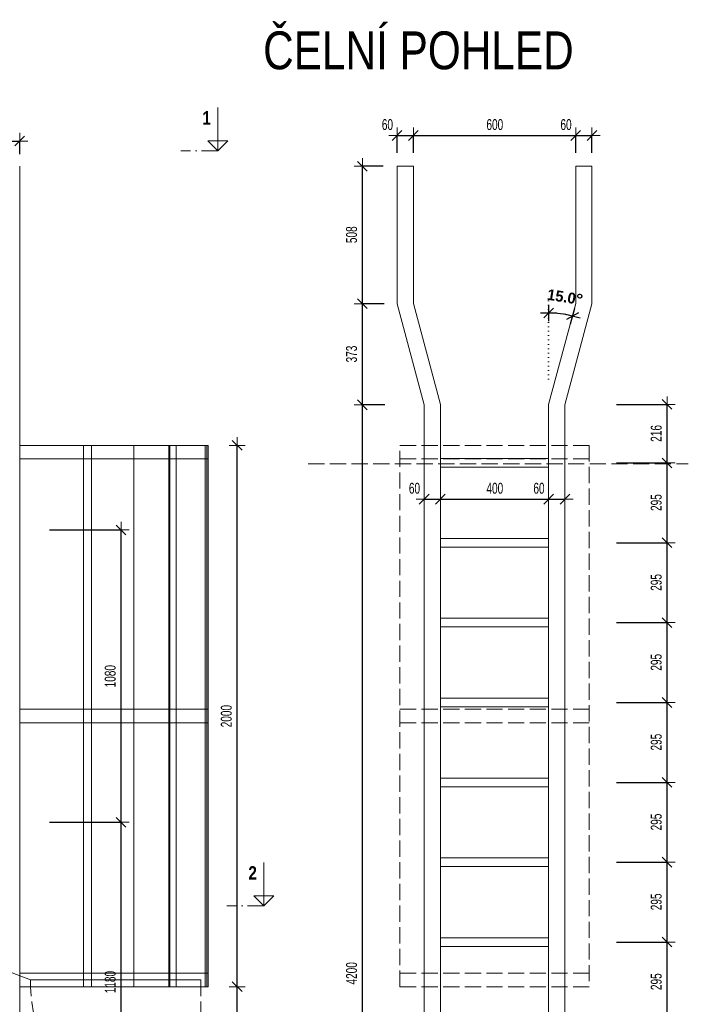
# Model space of a CAD drawing. Header units: millimetres. Extents: x -27818 to -4159, y -105989 to -15933.
# Tile 14 of 15: x -10758 to -8287, y -19570 to -15933. Entities that reach past the tile are written whole.
import ezdxf

# ---------------------------------------------------------------- set-up
doc = ezdxf.new("R2010")
doc.units = ezdxf.units.MM
doc.header["$PDMODE"] = 65
for name, pattern in [('Carkovana 2x_1', [80, 60, -20]), ('Cerchovana_1', [100, 60, -20, 0, -20]), ('Teckovana 0.5x_2', [16, 0, -16])]:
    doc.linetypes.add(name, pattern=pattern)
doc.layers.add('XR$1$VÝKRES (Z4) - ŽEBŘÍK_1', color=7, linetype='Continuous', lineweight=25)
doc.styles.add('ARIAL', font='ARIAL.TTF')
doc.styles.add('ARIALNARROW', font='ARIALN.TTF')
doc.dimstyles.new('DIMSTYLE_3', dxfattribs={"dimtxt": 40, "dimasz": 60, "dimexe": 0, "dimexo": 0, "dimgap": 20, "dimtad": 2, "dimdec": 0, "dimrnd": 1, "dimzin": 12, "dimdsep": 46, "dimtxsty": 'ARIALNARROW', "dimblk1": 'ALL_ML_STRICH', "dimblk2": 'ALL_ML_STRICH', "dimsah": 1, "dimcen": 0, "dimclrd": 6, "dimclre": 6, "dimclrt": 6, "dimadec": 0, "dimazin": 0, "dimtfac": 1, "dimtdec": 0, "dimtix": 1, "dimtmove": 2, "dimatfit": 3, "dimfxl": 0, "dimtzin": 0, "dimlwd": 0, "dimlwe": 13, "dimarcsym": 0})
doc.dimstyles.new('DIMSTYLE_5', dxfattribs={"dimtxt": 40, "dimasz": 60, "dimexe": 0, "dimexo": 0, "dimgap": 20, "dimtad": 2, "dimdec": 0, "dimrnd": 1, "dimzin": 12, "dimdsep": 46, "dimtxsty": 'ARIALNARROW', "dimblk1": 'ALL_ML_STRICH', "dimblk2": 'ALL_ML_STRICH', "dimsah": 1, "dimcen": 0, "dimclrd": 6, "dimclre": 6, "dimclrt": 6, "dimadec": 0, "dimazin": 0, "dimtfac": 1, "dimtdec": 0, "dimtix": 1, "dimtmove": 2, "dimatfit": 3, "dimfxl": 0, "dimtvp": 1.2, "dimtzin": 0, "dimlwd": 0, "dimlwe": 13, "dimarcsym": 0})
doc.dimstyles.new('DIMSTYLE_9', dxfattribs={"dimtxt": 40, "dimasz": 60, "dimexe": 0, "dimexo": 0, "dimgap": 20, "dimtad": 2, "dimdec": 0, "dimrnd": 5, "dimzin": 12, "dimdsep": 46, "dimtxsty": 'ARIALNARROW', "dimblk1": 'ALL_ML_STRICH', "dimblk2": 'ALL_ML_STRICH', "dimsah": 1, "dimcen": 0, "dimclrd": 6, "dimclre": 6, "dimclrt": 6, "dimadec": 0, "dimazin": 0, "dimtfac": 1, "dimtdec": 0, "dimtix": 1, "dimtmove": 2, "dimatfit": 3, "dimfxl": 0, "dimtzin": 0, "dimlwd": 0, "dimlwe": 13, "dimarcsym": 0})

# ---------------------------------------------------------------- blocks, each defined once
blk = doc.blocks.new('ALL_ML_STRICH')
at = {"color": 0, "linetype": 'ByBlock', "lineweight": -2}
for p, q in [((-1, 0), (0.5, 0)), ((-0.3, -0.3), (0.3, 0.3)), ((0, -0.5), (0, 0.5))]:
    blk.add_line(p, q, dxfattribs=at)
blk = doc.blocks.new('*D30')
at = {"layer": 'DEFPOINTS', "color": 6, "linetype": 'Continuous', "lineweight": 13}
for p in [(-10817.8, -16381.1), (-10817.8, -16504), (-10757.8, -16504)]:
    blk.add_point(p, dxfattribs=at)
at = {"layer": 'XR$1$VÝKRES (Z4) - ŽEBŘÍK_1', "color": 6, "linetype": 'Continuous', "lineweight": -2}
for p, q in [((-10817.8, -16429.2), (-10817.8, -16381.1)), ((-10817.8, -16381.1), (-10757.8, -16381.1)), ((-10757.8, -16429.2), (-10757.8, -16381.1))]:
    blk.add_line(p, q, dxfattribs=at)
at = {"layer": 'XR$1$VÝKRES (Z4) - ŽEBŘÍK_1', "color": 6, "linetype": 'Continuous', "lineweight": 13, "xscale": 60, "yscale": 60, "zscale": 60, "rotation": 180}
blk.add_blockref('ALL_ML_STRICH', (-10817.8, -16381.1), dxfattribs=at)
at = {"layer": 'XR$1$VÝKRES (Z4) - ŽEBŘÍK_1', "color": 6, "linetype": 'Continuous', "lineweight": 13, "xscale": 60, "yscale": 60, "zscale": 60}
blk.add_blockref('ALL_ML_STRICH', (-10757.8, -16381.1), dxfattribs=at)
at = {"layer": 'XR$1$VÝKRES (Z4) - ŽEBŘÍK_1', "color": 6, "linetype": 'Continuous', "lineweight": 13, "insert": (-10853.7, -16341.1), "char_height": 40, "width": 64.914, "attachment_point": 5, "style": 'ARIALNARROW'}
blk.add_mtext('\\W0.81;\\A1;{60}', dxfattribs=at)
blk = doc.blocks.new('KOMPLEXNÍ OBJEKT_17')
at = {"layer": 'XR$1$VÝKRES (Z4) - ŽEBŘÍK_1', "color": 7, "linetype": 'Continuous', "lineweight": 13}
for p, q in [((-9856.1, -19046.4), (-9856.1, -19206.8)), ((-9819, -19169.7), (-9893.2, -19169.7)), ((-9893.2, -19169.7), (-9856.1, -19206.8)), ((-9856.1, -19206.8), (-9819, -19169.7))]:
    blk.add_line(p, q, dxfattribs=at)
at = {"layer": 'XR$1$VÝKRES (Z4) - ŽEBŘÍK_1', "color": 7, "linetype": 'Cerchovana_1', "lineweight": 13}
blk.add_line((-9856.1, -19206.8), (-9992.6, -19206.8), dxfattribs=at)
blk = doc.blocks.new('*D81')
at = {"layer": 'DEFPOINTS', "color": 6, "linetype": 'Continuous', "lineweight": 13}
for p in [(-11321.8, -18897.6), (-11321.8, -20077.6), (-10383.2, -20077.6)]:
    blk.add_point(p, dxfattribs=at)
at = {"layer": 'XR$1$VÝKRES (Z4) - ŽEBŘÍK_1', "color": 6, "linetype": 'Continuous', "lineweight": -2}
for p, q in [((-10648, -18897.6), (-10383.2, -18897.6)), ((-10383.2, -20077.6), (-10383.2, -18897.6)), ((-10648, -20077.6), (-10383.2, -20077.6))]:
    blk.add_line(p, q, dxfattribs=at)
at = {"layer": 'XR$1$VÝKRES (Z4) - ŽEBŘÍK_1', "color": 6, "linetype": 'Continuous', "lineweight": 13, "xscale": 60, "yscale": 60, "zscale": 60}
for p, rotation in [((-10383.2, -18897.6), 90), ((-10383.2, -20077.6), 270)]:
    blk.add_blockref('ALL_ML_STRICH', p, dxfattribs=dict(at, rotation=rotation))
at = {"layer": 'XR$1$VÝKRES (Z4) - ŽEBŘÍK_1', "color": 6, "linetype": 'Continuous', "lineweight": 13, "insert": (-10423.2, -19488), "char_height": 40, "width": 129.829, "attachment_point": 5, "rotation": 90, "style": 'ARIALNARROW'}
blk.add_mtext('\\W0.81;\\A1;{1180}', dxfattribs=at)
blk = doc.blocks.new('*D82')
at = {"layer": 'DEFPOINTS', "color": 6, "linetype": 'Continuous', "lineweight": 13}
for p in [(-10817.8, -17817.6), (-11321.8, -18897.6), (-10383.2, -18897.6)]:
    blk.add_point(p, dxfattribs=at)
at = {"layer": 'XR$1$VÝKRES (Z4) - ŽEBŘÍK_1', "color": 6, "linetype": 'Continuous', "lineweight": -2}
for p, q in [((-10648, -17817.6), (-10383.2, -17817.6)), ((-10383.2, -18897.6), (-10383.2, -17817.6)), ((-10648, -18897.6), (-10383.2, -18897.6))]:
    blk.add_line(p, q, dxfattribs=at)
at = {"layer": 'XR$1$VÝKRES (Z4) - ŽEBŘÍK_1', "color": 6, "linetype": 'Continuous', "lineweight": 13, "xscale": 60, "yscale": 60, "zscale": 60}
for p, rotation in [((-10383.2, -17817.6), 90), ((-10383.2, -18897.6), 270)]:
    blk.add_blockref('ALL_ML_STRICH', p, dxfattribs=dict(at, rotation=rotation))
at = {"layer": 'XR$1$VÝKRES (Z4) - ŽEBŘÍK_1', "color": 6, "linetype": 'Continuous', "lineweight": 13, "insert": (-10423.2, -18358), "char_height": 40, "width": 129.829, "attachment_point": 5, "rotation": 90, "style": 'ARIALNARROW'}
blk.add_mtext('\\W0.81;\\A1;{1080}', dxfattribs=at)
blk = doc.blocks.new('*D83')
at = {"layer": 'DEFPOINTS', "color": 6, "linetype": 'Continuous', "lineweight": 13}
for p in [(-9363.2, -16360.4), (-9363.2, -16474), (-9303.2, -16474)]:
    blk.add_point(p, dxfattribs=at)
at = {"layer": 'XR$1$VÝKRES (Z4) - ŽEBŘÍK_1', "color": 6, "linetype": 'Continuous', "lineweight": -2}
for p, q in [((-9363.2, -16424.3), (-9363.2, -16360.4)), ((-9363.2, -16360.4), (-9303.2, -16360.4)), ((-9303.2, -16424.3), (-9303.2, -16360.4))]:
    blk.add_line(p, q, dxfattribs=at)
at = {"layer": 'XR$1$VÝKRES (Z4) - ŽEBŘÍK_1', "color": 6, "linetype": 'Continuous', "lineweight": 13, "xscale": 60, "yscale": 60, "zscale": 60, "rotation": 180}
blk.add_blockref('ALL_ML_STRICH', (-9363.2, -16360.4), dxfattribs=at)
at = {"layer": 'XR$1$VÝKRES (Z4) - ŽEBŘÍK_1', "color": 6, "linetype": 'Continuous', "lineweight": 13, "xscale": 60, "yscale": 60, "zscale": 60}
blk.add_blockref('ALL_ML_STRICH', (-9303.2, -16360.4), dxfattribs=at)
at = {"layer": 'XR$1$VÝKRES (Z4) - ŽEBŘÍK_1', "color": 6, "linetype": 'Continuous', "lineweight": 13, "insert": (-9399, -16320.4), "char_height": 40, "width": 64.914, "attachment_point": 5, "style": 'ARIALNARROW'}
blk.add_mtext('\\W0.81;\\A1;{60}', dxfattribs=at)
blk = doc.blocks.new('*D84')
at = {"layer": 'DEFPOINTS', "color": 6, "linetype": 'Continuous', "lineweight": 13}
for p in [(-9303.2, -16360.4), (-9303.2, -16474), (-8703.2, -16474)]:
    blk.add_point(p, dxfattribs=at)
at = {"layer": 'XR$1$VÝKRES (Z4) - ŽEBŘÍK_1', "color": 6, "linetype": 'Continuous', "lineweight": -2}
for p, q in [((-9303.2, -16424.3), (-9303.2, -16360.4)), ((-9303.2, -16360.4), (-8703.2, -16360.4)), ((-8703.2, -16424.3), (-8703.2, -16360.4))]:
    blk.add_line(p, q, dxfattribs=at)
at = {"layer": 'XR$1$VÝKRES (Z4) - ŽEBŘÍK_1', "color": 6, "linetype": 'Continuous', "lineweight": 13, "xscale": 60, "yscale": 60, "zscale": 60, "rotation": 180}
blk.add_blockref('ALL_ML_STRICH', (-9303.2, -16360.4), dxfattribs=at)
at = {"layer": 'XR$1$VÝKRES (Z4) - ŽEBŘÍK_1', "color": 6, "linetype": 'Continuous', "lineweight": 13, "xscale": 60, "yscale": 60, "zscale": 60}
blk.add_blockref('ALL_ML_STRICH', (-8703.2, -16360.4), dxfattribs=at)
at = {"layer": 'XR$1$VÝKRES (Z4) - ŽEBŘÍK_1', "color": 6, "linetype": 'Continuous', "lineweight": 13, "insert": (-9002.2, -16320.4), "char_height": 40, "width": 97.371, "attachment_point": 5, "style": 'ARIALNARROW'}
blk.add_mtext('\\W0.81;\\A1;{600}', dxfattribs=at)
blk = doc.blocks.new('*D85')
at = {"layer": 'DEFPOINTS', "color": 6, "linetype": 'Continuous', "lineweight": 13}
for p in [(-8703.2, -16360.4), (-8703.2, -16474), (-8643.2, -16474)]:
    blk.add_point(p, dxfattribs=at)
at = {"layer": 'XR$1$VÝKRES (Z4) - ŽEBŘÍK_1', "color": 6, "linetype": 'Continuous', "lineweight": -2}
for p, q in [((-8703.2, -16424.3), (-8703.2, -16360.4)), ((-8703.2, -16360.4), (-8643.2, -16360.4)), ((-8643.2, -16424.3), (-8643.2, -16360.4))]:
    blk.add_line(p, q, dxfattribs=at)
at = {"layer": 'XR$1$VÝKRES (Z4) - ŽEBŘÍK_1', "color": 6, "linetype": 'Continuous', "lineweight": 13, "xscale": 60, "yscale": 60, "zscale": 60, "rotation": 180}
blk.add_blockref('ALL_ML_STRICH', (-8703.2, -16360.4), dxfattribs=at)
at = {"layer": 'XR$1$VÝKRES (Z4) - ŽEBŘÍK_1', "color": 6, "linetype": 'Continuous', "lineweight": 13, "xscale": 60, "yscale": 60, "zscale": 60}
blk.add_blockref('ALL_ML_STRICH', (-8643.2, -16360.4), dxfattribs=at)
at = {"layer": 'XR$1$VÝKRES (Z4) - ŽEBŘÍK_1', "color": 6, "linetype": 'Continuous', "lineweight": 13, "insert": (-8739, -16320.4), "char_height": 40, "width": 64.914, "attachment_point": 5, "style": 'ARIALNARROW'}
blk.add_mtext('\\W0.81;\\A1;{60}', dxfattribs=at)
blk = doc.blocks.new('*D86')
at = {"layer": 'DEFPOINTS', "color": 6, "linetype": 'Continuous', "lineweight": 13}
for p in [(-9263.2, -17703.9), (-9263.2, -17745.5), (-9203.2, -17745.5)]:
    blk.add_point(p, dxfattribs=at)
at = {"layer": 'XR$1$VÝKRES (Z4) - ŽEBŘÍK_1', "color": 6, "linetype": 'Continuous', "lineweight": -2}
for p, q in [((-9263.2, -17703.9), (-9263.2, -17703.9)), ((-9263.2, -17703.9), (-9203.2, -17703.9)), ((-9203.2, -17703.9), (-9203.2, -17703.9))]:
    blk.add_line(p, q, dxfattribs=at)
at = {"layer": 'XR$1$VÝKRES (Z4) - ŽEBŘÍK_1', "color": 6, "linetype": 'Continuous', "lineweight": 13, "xscale": 60, "yscale": 60, "zscale": 60, "rotation": 180}
blk.add_blockref('ALL_ML_STRICH', (-9263.2, -17703.9), dxfattribs=at)
at = {"layer": 'XR$1$VÝKRES (Z4) - ŽEBŘÍK_1', "color": 6, "linetype": 'Continuous', "lineweight": 13, "xscale": 60, "yscale": 60, "zscale": 60}
blk.add_blockref('ALL_ML_STRICH', (-9203.2, -17703.9), dxfattribs=at)
at = {"layer": 'XR$1$VÝKRES (Z4) - ŽEBŘÍK_1', "color": 6, "linetype": 'Continuous', "lineweight": 13, "insert": (-9299, -17663.9), "char_height": 40, "width": 64.914, "attachment_point": 5, "style": 'ARIALNARROW'}
blk.add_mtext('\\W0.81;\\A1;{60}', dxfattribs=at)
blk = doc.blocks.new('*D87')
at = {"layer": 'DEFPOINTS', "color": 6, "linetype": 'Continuous', "lineweight": 13}
for p in [(-9203.2, -17703.9), (-8803.2, -17710.3), (-9203.2, -17745.5)]:
    blk.add_point(p, dxfattribs=at)
at = {"layer": 'XR$1$VÝKRES (Z4) - ŽEBŘÍK_1', "color": 6, "linetype": 'Continuous', "lineweight": -2}
for p, q in [((-9203.2, -17703.9), (-9203.2, -17703.9)), ((-9203.2, -17703.9), (-8803.2, -17703.9)), ((-8803.2, -17703.9), (-8803.2, -17703.9))]:
    blk.add_line(p, q, dxfattribs=at)
at = {"layer": 'XR$1$VÝKRES (Z4) - ŽEBŘÍK_1', "color": 6, "linetype": 'Continuous', "lineweight": 13, "xscale": 60, "yscale": 60, "zscale": 60, "rotation": 180}
blk.add_blockref('ALL_ML_STRICH', (-9203.2, -17703.9), dxfattribs=at)
at = {"layer": 'XR$1$VÝKRES (Z4) - ŽEBŘÍK_1', "color": 6, "linetype": 'Continuous', "lineweight": 13, "xscale": 60, "yscale": 60, "zscale": 60}
blk.add_blockref('ALL_ML_STRICH', (-8803.2, -17703.9), dxfattribs=at)
at = {"layer": 'XR$1$VÝKRES (Z4) - ŽEBŘÍK_1', "color": 6, "linetype": 'Continuous', "lineweight": 13, "insert": (-9002.2, -17663.9), "char_height": 40, "width": 97.371, "attachment_point": 5, "style": 'ARIALNARROW'}
blk.add_mtext('\\W0.81;\\A1;{400}', dxfattribs=at)
blk = doc.blocks.new('*D88')
at = {"layer": 'DEFPOINTS', "color": 6, "linetype": 'Continuous', "lineweight": 13}
for p in [(-8803.2, -17703.9), (-8803.2, -17710.3), (-8743.2, -17694.3)]:
    blk.add_point(p, dxfattribs=at)
at = {"layer": 'XR$1$VÝKRES (Z4) - ŽEBŘÍK_1', "color": 6, "linetype": 'Continuous', "lineweight": -2}
for p, q in [((-8803.2, -17703.9), (-8803.2, -17703.9)), ((-8803.2, -17703.9), (-8743.2, -17703.9)), ((-8743.2, -17703.9), (-8743.2, -17703.9))]:
    blk.add_line(p, q, dxfattribs=at)
at = {"layer": 'XR$1$VÝKRES (Z4) - ŽEBŘÍK_1', "color": 6, "linetype": 'Continuous', "lineweight": 13, "xscale": 60, "yscale": 60, "zscale": 60, "rotation": 180}
blk.add_blockref('ALL_ML_STRICH', (-8803.2, -17703.9), dxfattribs=at)
at = {"layer": 'XR$1$VÝKRES (Z4) - ŽEBŘÍK_1', "color": 6, "linetype": 'Continuous', "lineweight": 13, "xscale": 60, "yscale": 60, "zscale": 60}
blk.add_blockref('ALL_ML_STRICH', (-8743.2, -17703.9), dxfattribs=at)
at = {"layer": 'XR$1$VÝKRES (Z4) - ŽEBŘÍK_1', "color": 6, "linetype": 'Continuous', "lineweight": 13, "insert": (-8839, -17663.9), "char_height": 40, "width": 64.914, "attachment_point": 5, "style": 'ARIALNARROW'}
blk.add_mtext('\\W0.81;\\A1;{60}', dxfattribs=at)
blk = doc.blocks.new('*D89')
at = {"layer": 'DEFPOINTS', "color": 6, "linetype": 'Continuous', "lineweight": 13}
for p in [(-9263.2, -17355.4), (-9491.4, -21555.1), (-9263.2, -21555.1)]:
    blk.add_point(p, dxfattribs=at)
at = {"layer": 'XR$1$VÝKRES (Z4) - ŽEBŘÍK_1', "color": 6, "linetype": 'Continuous', "lineweight": -2}
for p, q in [((-9408.3, -17355.4), (-9491.4, -17355.4)), ((-9491.4, -21555.1), (-9491.4, -17355.4)), ((-9374.6, -21555.1), (-9491.4, -21555.1))]:
    blk.add_line(p, q, dxfattribs=at)
at = {"layer": 'XR$1$VÝKRES (Z4) - ŽEBŘÍK_1', "color": 6, "linetype": 'Continuous', "lineweight": 13, "xscale": 60, "yscale": 60, "zscale": 60}
for p, rotation in [((-9491.4, -17355.4), 90), ((-9491.4, -21555.1), 270)]:
    blk.add_blockref('ALL_ML_STRICH', p, dxfattribs=dict(at, rotation=rotation))
at = {"layer": 'XR$1$VÝKRES (Z4) - ŽEBŘÍK_1', "color": 6, "linetype": 'Continuous', "lineweight": 13, "insert": (-9531.4, -19455.7), "char_height": 40, "width": 129.829, "attachment_point": 5, "rotation": 90, "style": 'ARIALNARROW'}
blk.add_mtext('\\W0.81;\\A1;{4200}', dxfattribs=at)
blk = doc.blocks.new('*D90')
at = {"layer": 'DEFPOINTS', "color": 6, "linetype": 'Continuous', "lineweight": 13}
for p in [(-9363.2, -16982.2), (-9491.4, -17355.4), (-9263.2, -17355.4)]:
    blk.add_point(p, dxfattribs=at)
at = {"layer": 'XR$1$VÝKRES (Z4) - ŽEBŘÍK_1', "color": 6, "linetype": 'Continuous', "lineweight": -2}
for p, q in [((-9410.9, -16982.2), (-9491.4, -16982.2)), ((-9491.4, -17355.4), (-9491.4, -16982.2)), ((-9408.3, -17355.4), (-9491.4, -17355.4))]:
    blk.add_line(p, q, dxfattribs=at)
at = {"layer": 'XR$1$VÝKRES (Z4) - ŽEBŘÍK_1', "color": 6, "linetype": 'Continuous', "lineweight": 13, "xscale": 60, "yscale": 60, "zscale": 60}
for p, rotation in [((-9491.4, -16982.2), 90), ((-9491.4, -17355.4), 270)]:
    blk.add_blockref('ALL_ML_STRICH', p, dxfattribs=dict(at, rotation=rotation))
at = {"layer": 'XR$1$VÝKRES (Z4) - ŽEBŘÍK_1', "color": 6, "linetype": 'Continuous', "lineweight": 13, "insert": (-9531.4, -17167.8), "char_height": 40, "width": 97.371, "attachment_point": 5, "rotation": 90, "style": 'ARIALNARROW'}
blk.add_mtext('\\W0.81;\\A1;{373}', dxfattribs=at)
blk = doc.blocks.new('*D91')
at = {"layer": 'DEFPOINTS', "color": 6, "linetype": 'Continuous', "lineweight": 13}
for p in [(-9363.2, -16474), (-9491.4, -16982.2), (-9363.2, -16982.2)]:
    blk.add_point(p, dxfattribs=at)
at = {"layer": 'XR$1$VÝKRES (Z4) - ŽEBŘÍK_1', "color": 6, "linetype": 'Continuous', "lineweight": -2}
for p, q in [((-9414.4, -16474), (-9491.4, -16474)), ((-9491.4, -16982.2), (-9491.4, -16474)), ((-9410.9, -16982.2), (-9491.4, -16982.2))]:
    blk.add_line(p, q, dxfattribs=at)
at = {"layer": 'XR$1$VÝKRES (Z4) - ŽEBŘÍK_1', "color": 6, "linetype": 'Continuous', "lineweight": 13, "xscale": 60, "yscale": 60, "zscale": 60}
for p, rotation in [((-9491.4, -16474), 90), ((-9491.4, -16982.2), 270)]:
    blk.add_blockref('ALL_ML_STRICH', p, dxfattribs=dict(at, rotation=rotation))
at = {"layer": 'XR$1$VÝKRES (Z4) - ŽEBŘÍK_1', "color": 6, "linetype": 'Continuous', "lineweight": 13, "insert": (-9531.4, -16727.1), "char_height": 40, "width": 97.371, "attachment_point": 5, "rotation": 90, "style": 'ARIALNARROW'}
blk.add_mtext('\\W0.81;\\A1;{508}', dxfattribs=at)
blk = doc.blocks.new('*D99')
at = {"layer": 'DEFPOINTS', "color": 6, "linetype": 'Continuous', "lineweight": 13}
for p in [(-8803.2, -19340.1), (-8803.2, -19635.1), (-8365.6, -19635.1)]:
    blk.add_point(p, dxfattribs=at)
at = {"layer": 'XR$1$VÝKRES (Z4) - ŽEBŘÍK_1', "color": 6, "linetype": 'Continuous', "lineweight": -2}
for p, q in [((-8552.5, -19340.1), (-8365.6, -19340.1)), ((-8365.6, -19635.1), (-8365.6, -19340.1)), ((-8552.5, -19635.1), (-8365.6, -19635.1))]:
    blk.add_line(p, q, dxfattribs=at)
at = {"layer": 'XR$1$VÝKRES (Z4) - ŽEBŘÍK_1', "color": 6, "linetype": 'Continuous', "lineweight": 13, "xscale": 60, "yscale": 60, "zscale": 60}
for p, rotation in [((-8365.6, -19340.1), 90), ((-8365.6, -19635.1), 270)]:
    blk.add_blockref('ALL_ML_STRICH', p, dxfattribs=dict(at, rotation=rotation))
at = {"layer": 'XR$1$VÝKRES (Z4) - ŽEBŘÍK_1', "color": 6, "linetype": 'Continuous', "lineweight": 13, "insert": (-8405.6, -19486.6), "char_height": 40, "width": 97.371, "attachment_point": 5, "rotation": 90, "style": 'ARIALNARROW'}
blk.add_mtext('\\W0.81;\\A1;{295}', dxfattribs=at)
blk = doc.blocks.new('*D100')
at = {"layer": 'DEFPOINTS', "color": 6, "linetype": 'Continuous', "lineweight": 13}
for p in [(-8803.2, -19045.1), (-8803.2, -19340.1), (-8365.6, -19340.1)]:
    blk.add_point(p, dxfattribs=at)
at = {"layer": 'XR$1$VÝKRES (Z4) - ŽEBŘÍK_1', "color": 6, "linetype": 'Continuous', "lineweight": -2}
for p, q in [((-8552.5, -19045.1), (-8365.6, -19045.1)), ((-8365.6, -19340.1), (-8365.6, -19045.1)), ((-8552.5, -19340.1), (-8365.6, -19340.1))]:
    blk.add_line(p, q, dxfattribs=at)
at = {"layer": 'XR$1$VÝKRES (Z4) - ŽEBŘÍK_1', "color": 6, "linetype": 'Continuous', "lineweight": 13, "xscale": 60, "yscale": 60, "zscale": 60}
for p, rotation in [((-8365.6, -19045.1), 90), ((-8365.6, -19340.1), 270)]:
    blk.add_blockref('ALL_ML_STRICH', p, dxfattribs=dict(at, rotation=rotation))
at = {"layer": 'XR$1$VÝKRES (Z4) - ŽEBŘÍK_1', "color": 6, "linetype": 'Continuous', "lineweight": 13, "insert": (-8405.6, -19191.6), "char_height": 40, "width": 97.371, "attachment_point": 5, "rotation": 90, "style": 'ARIALNARROW'}
blk.add_mtext('\\W0.81;\\A1;{295}', dxfattribs=at)
blk = doc.blocks.new('*D101')
at = {"layer": 'DEFPOINTS', "color": 6, "linetype": 'Continuous', "lineweight": 13}
for p in [(-8803.2, -18750.1), (-8803.2, -19045.1), (-8365.6, -19045.1)]:
    blk.add_point(p, dxfattribs=at)
at = {"layer": 'XR$1$VÝKRES (Z4) - ŽEBŘÍK_1', "color": 6, "linetype": 'Continuous', "lineweight": -2}
for p, q in [((-8552.5, -18750.1), (-8365.6, -18750.1)), ((-8365.6, -19045.1), (-8365.6, -18750.1)), ((-8552.5, -19045.1), (-8365.6, -19045.1))]:
    blk.add_line(p, q, dxfattribs=at)
at = {"layer": 'XR$1$VÝKRES (Z4) - ŽEBŘÍK_1', "color": 6, "linetype": 'Continuous', "lineweight": 13, "xscale": 60, "yscale": 60, "zscale": 60}
for p, rotation in [((-8365.6, -18750.1), 90), ((-8365.6, -19045.1), 270)]:
    blk.add_blockref('ALL_ML_STRICH', p, dxfattribs=dict(at, rotation=rotation))
at = {"layer": 'XR$1$VÝKRES (Z4) - ŽEBŘÍK_1', "color": 6, "linetype": 'Continuous', "lineweight": 13, "insert": (-8405.6, -18896.6), "char_height": 40, "width": 97.371, "attachment_point": 5, "rotation": 90, "style": 'ARIALNARROW'}
blk.add_mtext('\\W0.81;\\A1;{295}', dxfattribs=at)
blk = doc.blocks.new('*D102')
at = {"layer": 'DEFPOINTS', "color": 6, "linetype": 'Continuous', "lineweight": 13}
for p in [(-8803.2, -18455.1), (-8803.2, -18750.1), (-8365.6, -18750.1)]:
    blk.add_point(p, dxfattribs=at)
at = {"layer": 'XR$1$VÝKRES (Z4) - ŽEBŘÍK_1', "color": 6, "linetype": 'Continuous', "lineweight": -2}
for p, q in [((-8552.5, -18455.1), (-8365.6, -18455.1)), ((-8365.6, -18750.1), (-8365.6, -18455.1)), ((-8552.5, -18750.1), (-8365.6, -18750.1))]:
    blk.add_line(p, q, dxfattribs=at)
at = {"layer": 'XR$1$VÝKRES (Z4) - ŽEBŘÍK_1', "color": 6, "linetype": 'Continuous', "lineweight": 13, "xscale": 60, "yscale": 60, "zscale": 60}
for p, rotation in [((-8365.6, -18455.1), 90), ((-8365.6, -18750.1), 270)]:
    blk.add_blockref('ALL_ML_STRICH', p, dxfattribs=dict(at, rotation=rotation))
at = {"layer": 'XR$1$VÝKRES (Z4) - ŽEBŘÍK_1', "color": 6, "linetype": 'Continuous', "lineweight": 13, "insert": (-8405.6, -18601.6), "char_height": 40, "width": 97.371, "attachment_point": 5, "rotation": 90, "style": 'ARIALNARROW'}
blk.add_mtext('\\W0.81;\\A1;{295}', dxfattribs=at)
blk = doc.blocks.new('*D103')
at = {"layer": 'DEFPOINTS', "color": 6, "linetype": 'Continuous', "lineweight": 13}
for p in [(-8803.2, -18160.1), (-8803.2, -18455.1), (-8365.6, -18455.1)]:
    blk.add_point(p, dxfattribs=at)
at = {"layer": 'XR$1$VÝKRES (Z4) - ŽEBŘÍK_1', "color": 6, "linetype": 'Continuous', "lineweight": -2}
for p, q in [((-8552.5, -18160.1), (-8365.6, -18160.1)), ((-8365.6, -18455.1), (-8365.6, -18160.1)), ((-8552.5, -18455.1), (-8365.6, -18455.1))]:
    blk.add_line(p, q, dxfattribs=at)
at = {"layer": 'XR$1$VÝKRES (Z4) - ŽEBŘÍK_1', "color": 6, "linetype": 'Continuous', "lineweight": 13, "xscale": 60, "yscale": 60, "zscale": 60}
for p, rotation in [((-8365.6, -18160.1), 90), ((-8365.6, -18455.1), 270)]:
    blk.add_blockref('ALL_ML_STRICH', p, dxfattribs=dict(at, rotation=rotation))
at = {"layer": 'XR$1$VÝKRES (Z4) - ŽEBŘÍK_1', "color": 6, "linetype": 'Continuous', "lineweight": 13, "insert": (-8405.6, -18306.6), "char_height": 40, "width": 97.371, "attachment_point": 5, "rotation": 90, "style": 'ARIALNARROW'}
blk.add_mtext('\\W0.81;\\A1;{295}', dxfattribs=at)
blk = doc.blocks.new('*D104')
at = {"layer": 'DEFPOINTS', "color": 6, "linetype": 'Continuous', "lineweight": 13}
for p in [(-8803.2, -17865.1), (-8803.2, -18160.1), (-8365.6, -18160.1)]:
    blk.add_point(p, dxfattribs=at)
at = {"layer": 'XR$1$VÝKRES (Z4) - ŽEBŘÍK_1', "color": 6, "linetype": 'Continuous', "lineweight": -2}
for p, q in [((-8552.5, -17865.1), (-8365.6, -17865.1)), ((-8365.6, -18160.1), (-8365.6, -17865.1)), ((-8552.5, -18160.1), (-8365.6, -18160.1))]:
    blk.add_line(p, q, dxfattribs=at)
at = {"layer": 'XR$1$VÝKRES (Z4) - ŽEBŘÍK_1', "color": 6, "linetype": 'Continuous', "lineweight": 13, "xscale": 60, "yscale": 60, "zscale": 60}
for p, rotation in [((-8365.6, -17865.1), 90), ((-8365.6, -18160.1), 270)]:
    blk.add_blockref('ALL_ML_STRICH', p, dxfattribs=dict(at, rotation=rotation))
at = {"layer": 'XR$1$VÝKRES (Z4) - ŽEBŘÍK_1', "color": 6, "linetype": 'Continuous', "lineweight": 13, "insert": (-8405.6, -18011.6), "char_height": 40, "width": 97.371, "attachment_point": 5, "rotation": 90, "style": 'ARIALNARROW'}
blk.add_mtext('\\W0.81;\\A1;{295}', dxfattribs=at)
blk = doc.blocks.new('*D105')
at = {"layer": 'DEFPOINTS', "color": 6, "linetype": 'Continuous', "lineweight": 13}
for p in [(-8803.2, -17570.1), (-8803.2, -17865.1), (-8365.6, -17865.1)]:
    blk.add_point(p, dxfattribs=at)
at = {"layer": 'XR$1$VÝKRES (Z4) - ŽEBŘÍK_1', "color": 6, "linetype": 'Continuous', "lineweight": -2}
for p, q in [((-8552.5, -17570.1), (-8365.6, -17570.1)), ((-8365.6, -17865.1), (-8365.6, -17570.1)), ((-8552.5, -17865.1), (-8365.6, -17865.1))]:
    blk.add_line(p, q, dxfattribs=at)
at = {"layer": 'XR$1$VÝKRES (Z4) - ŽEBŘÍK_1', "color": 6, "linetype": 'Continuous', "lineweight": 13, "xscale": 60, "yscale": 60, "zscale": 60}
for p, rotation in [((-8365.6, -17570.1), 90), ((-8365.6, -17865.1), 270)]:
    blk.add_blockref('ALL_ML_STRICH', p, dxfattribs=dict(at, rotation=rotation))
at = {"layer": 'XR$1$VÝKRES (Z4) - ŽEBŘÍK_1', "color": 6, "linetype": 'Continuous', "lineweight": 13, "insert": (-8405.6, -17716.6), "char_height": 40, "width": 97.371, "attachment_point": 5, "rotation": 90, "style": 'ARIALNARROW'}
blk.add_mtext('\\W0.81;\\A1;{295}', dxfattribs=at)
blk = doc.blocks.new('*D106')
at = {"layer": 'DEFPOINTS', "color": 6, "linetype": 'Continuous', "lineweight": 13}
for p in [(-8803.2, -17354.1), (-8803.2, -17570.1), (-8365.6, -17570.1)]:
    blk.add_point(p, dxfattribs=at)
at = {"layer": 'XR$1$VÝKRES (Z4) - ŽEBŘÍK_1', "color": 6, "linetype": 'Continuous', "lineweight": -2}
for p, q in [((-8552.5, -17354.1), (-8365.6, -17354.1)), ((-8365.6, -17570.1), (-8365.6, -17354.1)), ((-8552.5, -17570.1), (-8365.6, -17570.1))]:
    blk.add_line(p, q, dxfattribs=at)
at = {"layer": 'XR$1$VÝKRES (Z4) - ŽEBŘÍK_1', "color": 6, "linetype": 'Continuous', "lineweight": 13, "xscale": 60, "yscale": 60, "zscale": 60}
for p, rotation in [((-8365.6, -17354.1), 90), ((-8365.6, -17570.1), 270)]:
    blk.add_blockref('ALL_ML_STRICH', p, dxfattribs=dict(at, rotation=rotation))
at = {"layer": 'XR$1$VÝKRES (Z4) - ŽEBŘÍK_1', "color": 6, "linetype": 'Continuous', "lineweight": 13, "insert": (-8405.6, -17461.1), "char_height": 40, "width": 97.371, "attachment_point": 5, "rotation": 90, "style": 'ARIALNARROW'}
blk.add_mtext('\\W0.81;\\A1;{216}', dxfattribs=at)
blk = doc.blocks.new('KOMPLEXNÍ OBJEKT_41')
at = {"layer": 'XR$1$VÝKRES (Z4) - ŽEBŘÍK_1', "color": 7, "linetype": 'Continuous', "lineweight": 13}
for p, q in [((-10026.1, -16256.9), (-10026.1, -16417.3)), ((-9989, -16380.2), (-10063.2, -16380.2)), ((-10063.2, -16380.2), (-10026.1, -16417.3)), ((-10026.1, -16417.3), (-9989, -16380.2))]:
    blk.add_line(p, q, dxfattribs=at)
at = {"layer": 'XR$1$VÝKRES (Z4) - ŽEBŘÍK_1', "color": 7, "linetype": 'Cerchovana_1', "lineweight": 13}
blk.add_line((-10026.1, -16417.3), (-10162.6, -16417.3), dxfattribs=at)
blk = doc.blocks.new('*D133')
at = {"layer": 'DEFPOINTS', "color": 6, "linetype": 'Continuous', "lineweight": 13}
for p in [(-10060.8, -19505.1), (-11317.8, -21705.1), (-9954.2, -21705.1)]:
    blk.add_point(p, dxfattribs=at)
at = {"layer": 'XR$1$VÝKRES (Z4) - ŽEBŘÍK_1', "color": 6, "linetype": 'Continuous', "lineweight": -2}
for p, q in [((-9954.2, -19505.1), (-9954.2, -19505.1)), ((-9954.2, -21705.1), (-9954.2, -19505.1)), ((-9954.2, -21705.1), (-9954.2, -21705.1))]:
    blk.add_line(p, q, dxfattribs=at)
at = {"layer": 'XR$1$VÝKRES (Z4) - ŽEBŘÍK_1', "color": 6, "linetype": 'Continuous', "lineweight": 13, "xscale": 60, "yscale": 60, "zscale": 60}
for p, rotation in [((-9954.2, -19505.1), 90), ((-9954.2, -21705.1), 270)]:
    blk.add_blockref('ALL_ML_STRICH', p, dxfattribs=dict(at, rotation=rotation))
at = {"layer": 'XR$1$VÝKRES (Z4) - ŽEBŘÍK_1', "color": 6, "linetype": 'Continuous', "lineweight": 13, "insert": (-9994.2, -20605.5), "char_height": 40, "width": 129.829, "attachment_point": 5, "rotation": 90, "style": 'ARIALNARROW'}
blk.add_mtext('\\W0.81;\\A1;{2200}', dxfattribs=at)
blk = doc.blocks.new('*D134')
at = {"layer": 'DEFPOINTS', "color": 6, "linetype": 'Continuous', "lineweight": 13}
for p in [(-10060.8, -17505.1), (-10060.8, -19505.1), (-9954.2, -19505.1)]:
    blk.add_point(p, dxfattribs=at)
at = {"layer": 'XR$1$VÝKRES (Z4) - ŽEBŘÍK_1', "color": 6, "linetype": 'Continuous', "lineweight": -2}
for p, q in [((-9954.2, -17505.1), (-9954.2, -17505.1)), ((-9954.2, -19505.1), (-9954.2, -17505.1)), ((-9954.2, -19505.1), (-9954.2, -19505.1))]:
    blk.add_line(p, q, dxfattribs=at)
at = {"layer": 'XR$1$VÝKRES (Z4) - ŽEBŘÍK_1', "color": 6, "linetype": 'Continuous', "lineweight": 13, "xscale": 60, "yscale": 60, "zscale": 60}
for p, rotation in [((-9954.2, -17505.1), 90), ((-9954.2, -19505.1), 270)]:
    blk.add_blockref('ALL_ML_STRICH', p, dxfattribs=dict(at, rotation=rotation))
at = {"layer": 'XR$1$VÝKRES (Z4) - ŽEBŘÍK_1', "color": 6, "linetype": 'Continuous', "lineweight": 13, "insert": (-9994.2, -18505.5), "char_height": 40, "width": 129.829, "attachment_point": 5, "rotation": 90, "style": 'ARIALNARROW'}
blk.add_mtext('\\W0.81;\\A1;{2000}', dxfattribs=at)

msp = doc.modelspace()

# ---------------------------------------------------------------- linework, layer by layer
at = {"layer": 'XR$1$VÝKRES (Z4) - ŽEBŘÍK_1', "color": 5, "linetype": 'Continuous', "lineweight": 13}
for p, q in [((-10757.8, -21555.1), (-10757.8, -16474)), ((-9363.2, -16474), (-9303.2, -16474)), ((-9363.2, -16982.2), (-9363.2, -16474)), ((-9303.2, -16474), (-9303.2, -16980.9)), ((-8643.2, -16474), (-8703.2, -16474)), ((-8703.2, -16474), (-8703.2, -16980.9)), ((-8643.2, -16474), (-8643.2, -16982.2)), ((-9263.2, -17355.4), (-9363.2, -16982.2)), ((-9203.2, -17354.1), (-9303.2, -16980.9)), ((-8803.2, -17354.1), (-8703.2, -16980.9)), ((-8643.2, -16982.2), (-8743.2, -17355.4)), ((-9263.2, -21555.1), (-9263.2, -17355.4)), ((-9203.2, -21555.1), (-9203.2, -17354.1)), ((-8803.2, -17354.1), (-8803.2, -21555.1)), ((-8743.2, -17355.4), (-8743.2, -21555.1)), ((-10060.8, -17505.1), (-10757.8, -17505.1)), ((-10521.7, -19505.1), (-10521.7, -17505.1)), ((-10492.2, -19505.1), (-10492.2, -17505.1)), ((-10336.6, -19505.1), (-10336.6, -17505.1)), ((-10206.4, -19505.1), (-10206.4, -17505.1)), ((-10202.6, -19505.1), (-10202.6, -17505.1)), ((-10179.6, -19505.1), (-10179.6, -17505.1)), ((-10072.2, -19505.1), (-10072.2, -17505.1)), ((-10065.8, -19505.1), (-10065.8, -17505.1)), ((-10060.8, -19505.1), (-10060.8, -17505.1)), ((-10060.8, -17555.1), (-10757.8, -17555.1)), ((-9203.2, -17554.1), (-8803.2, -17554.1)), ((-9203.2, -17586.1), (-8803.2, -17586.1)), ((-9203.2, -17849.1), (-8803.2, -17849.1)), ((-9203.2, -17881.1), (-8803.2, -17881.1)), ((-9203.2, -18144.1), (-8803.2, -18144.1)), ((-9203.2, -18176.1), (-8803.2, -18176.1)), ((-9203.2, -18439.1), (-8803.2, -18439.1)), ((-9203.2, -18471.1), (-8803.2, -18471.1)), ((-10757.8, -18480.1), (-10060.8, -18480.1)), ((-10757.8, -18530.1), (-10060.8, -18530.1)), ((-9203.2, -18734.1), (-8803.2, -18734.1)), ((-9203.2, -18766.1), (-8803.2, -18766.1)), ((-9203.2, -19029.1), (-8803.2, -19029.1)), ((-9203.2, -19061.1), (-8803.2, -19061.1)), ((-9203.2, -19324.1), (-8803.2, -19324.1)), ((-9203.2, -19356.1), (-8803.2, -19356.1)), ((-10060.8, -19455.1), (-10757.8, -19455.1)), ((-10060.8, -19505.1), (-10757.8, -19505.1)), ((-10060.8, -19505.1), (-10757.8, -19505.1))]:
    msp.add_line(p, q, dxfattribs=at)
at = {"layer": 'XR$1$VÝKRES (Z4) - ŽEBŘÍK_1', "color": 6, "linetype": 'Teckovana 0.5x_2', "lineweight": 13}
msp.add_line((-8803.2, -17260.8), (-8803.2, -16950.8), dxfattribs=at)
at = {"layer": 'XR$1$VÝKRES (Z4) - ŽEBŘÍK_1', "color": 6, "linetype": 'Continuous', "lineweight": 25}
for p, q in [((-8803.2, -16986.5), (-8803.2, -17046.4)), ((-8773.2, -17016.4), (-8833.2, -17016.4)), ((-8785.2, -16998.5), (-8821.2, -17034.4)), ((-8686.6, -17035.7), (-8744.5, -17020.2)), ((-8693.5, -17015.3), (-8737.6, -17040.7)), ((-8707.8, -16999), (-8723.3, -17056.9))]:
    msp.add_line(p, q, dxfattribs=at)
at = {"layer": 'XR$1$VÝKRES (Z4) - ŽEBŘÍK_1', "color": 5, "linetype": 'Carkovana 2x_1', "lineweight": 13}
for p, q in [((-9353.2, -17505.1), (-8653.2, -17505.1)), ((-9353.2, -19505.1), (-9353.2, -17505.1)), ((-8653.2, -17505.1), (-8653.2, -19505.1)), ((-9353.2, -17555.1), (-8653.2, -17555.1)), ((-9353.2, -18480.1), (-8653.2, -18480.1)), ((-9353.2, -18530.1), (-8653.2, -18530.1)), ((-9353.2, -19455.1), (-8653.2, -19455.1)), ((-8653.2, -19505.1), (-9353.2, -19505.1))]:
    msp.add_line(p, q, dxfattribs=at)
at = {"layer": 'XR$1$VÝKRES (Z4) - ŽEBŘÍK_1', "color": 7, "linetype": 'Carkovana 2x_1', "lineweight": 13}
msp.add_line((-9691.4, -17574), (-8287.2, -17574), dxfattribs=at)
at = {"layer": 'XR$1$VÝKRES (Z4) - ŽEBŘÍK_1', "color": 7, "linetype": 'Continuous', "lineweight": 13}
msp.add_line((-12067.1, -18963.9), (-10718.2, -19480), dxfattribs=at)
at = {"layer": 'XR$1$VÝKRES (Z4) - ŽEBŘÍK_1', "color": 30, "linetype": 'Continuous', "lineweight": 13}
msp.add_line((-10088.2, -19480), (-10718.2, -19480), dxfattribs=at)
at = {"layer": 'XR$1$VÝKRES (Z4) - ŽEBŘÍK_1', "color": 30, "linetype": 'Carkovana 2x_1', "lineweight": 13}
msp.add_line((-10088.2, -19480), (-10088.2, -20110), dxfattribs=at)
at = {"layer": 'XR$1$VÝKRES (Z4) - ŽEBŘÍK_1', "color": 6, "linetype": 'Continuous', "lineweight": 25}
msp.add_arc((-8803.2, -17355.1), 338.7, 75, 90, dxfattribs=at)
at = {"layer": 'XR$1$VÝKRES (Z4) - ŽEBŘÍK_1', "color": 30, "linetype": 'Carkovana 2x_1', "lineweight": 13}
msp.add_arc((-10088.2, -19480), 630, 180, 270, dxfattribs=at)

# ---------------------------------------------------------------- block references
at = {"layer": 'XR$1$VÝKRES (Z4) - ŽEBŘÍK_1', "color": 7, "linetype": 'Continuous', "lineweight": 13}
for name in ['KOMPLEXNÍ OBJEKT_41', 'KOMPLEXNÍ OBJEKT_17']:
    msp.add_blockref(name, (0, 0), dxfattribs=at)

# ---------------------------------------------------------------- texts
at = {"layer": 'XR$1$VÝKRES (Z4) - ŽEBŘÍK_1', "color": 7, "linetype": 'Continuous', "lineweight": 70, "insert": (-9858.3, -16117.9), "char_height": 140, "width": 1207.894, "attachment_point": 7, "style": 'ARIAL'}
msp.add_mtext('\\W0.80;ČELNÍ POHLED', dxfattribs=at)
at = {"layer": 'XR$1$VÝKRES (Z4) - ŽEBŘÍK_1', "color": 7, "linetype": 'Continuous', "lineweight": 13, "char_height": 50, "attachment_point": 7, "style": 'ARIAL'}
for s, insert, width in [('\\A1;{\\fArial|i0|b1;\\H50.000000;\\W0.800000;\\C7;1}\\P', (-10082.6, -16320.3), 49.382), ('\\A1;{\\fArial|i0|b1;\\H50.000000;\\W0.800000;\\C7;2}\\P', (-9912.6, -19109.8), 51.139)]:
    msp.add_mtext(s, dxfattribs=dict(at, insert=insert, width=width))
at = {"layer": 'XR$1$VÝKRES (Z4) - ŽEBŘÍK_1', "color": 6, "linetype": 'Continuous', "lineweight": 25, "insert": (-8811.2, -16967.2), "char_height": 40, "width": 159.744, "attachment_point": 7, "rotation": 351.087, "style": 'ARIALNARROW'}
msp.add_mtext('\\W1.19;\\fArial Narrow|i0|b1|c0|p0;15.0%%d', dxfattribs=at)

# ---------------------------------------------------------------- dimensions: what is measured, and where the dimension line sits
at = {"layer": 'XR$1$VÝKRES (Z4) - ŽEBŘÍK_1', "color": 6, "linetype": 'Continuous', "lineweight": 13}
for base, p1, p2, dimstyle, picture, middle in [((-9303.2, -16360.4), (-9363.2, -16424.3), (-9303.2, -16424.3), 'DIMSTYLE_5', '*D83', (-9399, -16320.4)), ((-8703.2, -16360.4), (-9303.2, -16424.3), (-8703.2, -16424.3), 'DIMSTYLE_3', '*D84', (-9002.2, -16320.4)), ((-8643.2, -16360.4), (-8703.2, -16424.3), (-8643.2, -16424.3), 'DIMSTYLE_5', '*D85', (-8739, -16320.4)), ((-10757.8, -16381.1), (-10817.8, -16429.2), (-10757.8, -16429.2), 'DIMSTYLE_5', '*D30', (-10853.7, -16341.1)), ((-9203.2, -17703.9), (-9263.2, -17703.9), (-9203.2, -17703.9), 'DIMSTYLE_5', '*D86', (-9299, -17663.9)), ((-8803.2, -17703.9), (-9203.2, -17703.9), (-8803.2, -17703.9), 'DIMSTYLE_3', '*D87', (-9002.2, -17663.9)), ((-8743.2, -17703.9), (-8803.2, -17703.9), (-8743.2, -17703.9), 'DIMSTYLE_5', '*D88', (-8839, -17663.9))]:
    dim = msp.add_linear_dim(base=base, p1=p1, p2=p2, dimstyle=dimstyle, override={"dimpost": '<>', "dimclrd": 6, "dimclre": 6, "dimclrt": 6, "dimlwd": 0, "dimlwe": 13}, dxfattribs=at)
    dim.commit()
    dim.dimension.update_dxf_attribs({"geometry": picture, "text_midpoint": middle, "dimtype": 160})
for base, p1, p2, dimstyle, picture, middle in [((-9491.4, -16474), (-9410.9, -16982.2), (-9414.4, -16474), 'DIMSTYLE_3', '*D91', (-9531.4, -16727.1)), ((-9491.4, -16982.2), (-9408.3, -17355.4), (-9410.9, -16982.2), 'DIMSTYLE_3', '*D90', (-9531.4, -17167.8)), ((-9491.4, -17355.4), (-9374.6, -21555.1), (-9408.3, -17355.4), 'DIMSTYLE_3', '*D89', (-9531.4, -19455.7)), ((-8365.6, -17354.1), (-8552.5, -17570.1), (-8552.5, -17354.1), 'DIMSTYLE_3', '*D106', (-8405.6, -17461.1)), ((-9954.2, -17505.1), (-9954.2, -19505.1), (-9954.2, -17505.1), 'DIMSTYLE_3', '*D134', (-9994.2, -18505.5)), ((-8365.6, -17570.1), (-8552.5, -17865.1), (-8552.5, -17570.1), 'DIMSTYLE_3', '*D105', (-8405.6, -17716.6)), ((-10383.2, -17817.6), (-10648, -18897.6), (-10648, -17817.6), 'DIMSTYLE_9', '*D82', (-10423.2, -18358)), ((-8365.6, -17865.1), (-8552.5, -18160.1), (-8552.5, -17865.1), 'DIMSTYLE_3', '*D104', (-8405.6, -18011.6)), ((-8365.6, -18160.1), (-8552.5, -18455.1), (-8552.5, -18160.1), 'DIMSTYLE_3', '*D103', (-8405.6, -18306.6)), ((-8365.6, -18455.1), (-8552.5, -18750.1), (-8552.5, -18455.1), 'DIMSTYLE_3', '*D102', (-8405.6, -18601.6)), ((-8365.6, -18750.1), (-8552.5, -19045.1), (-8552.5, -18750.1), 'DIMSTYLE_3', '*D101', (-8405.6, -18896.6)), ((-10383.2, -18897.6), (-10648, -20077.6), (-10648, -18897.6), 'DIMSTYLE_9', '*D81', (-10423.2, -19488)), ((-8365.6, -19045.1), (-8552.5, -19340.1), (-8552.5, -19045.1), 'DIMSTYLE_3', '*D100', (-8405.6, -19191.6)), ((-8365.6, -19340.1), (-8552.5, -19635.1), (-8552.5, -19340.1), 'DIMSTYLE_3', '*D99', (-8405.6, -19486.6)), ((-9954.2, -19505.1), (-9954.2, -21705.1), (-9954.2, -19505.1), 'DIMSTYLE_3', '*D133', (-9994.2, -20605.5))]:
    dim = msp.add_linear_dim(base=base, p1=p1, p2=p2, angle=90, dimstyle=dimstyle, override={"dimpost": '<>', "dimclrd": 6, "dimclre": 6, "dimclrt": 6, "dimlwd": 0, "dimlwe": 13}, dxfattribs=at)
    dim.commit()
    dim.dimension.update_dxf_attribs({"geometry": picture, "text_midpoint": middle, "dimtype": 160})

doc.saveas('drawing.dxf')
